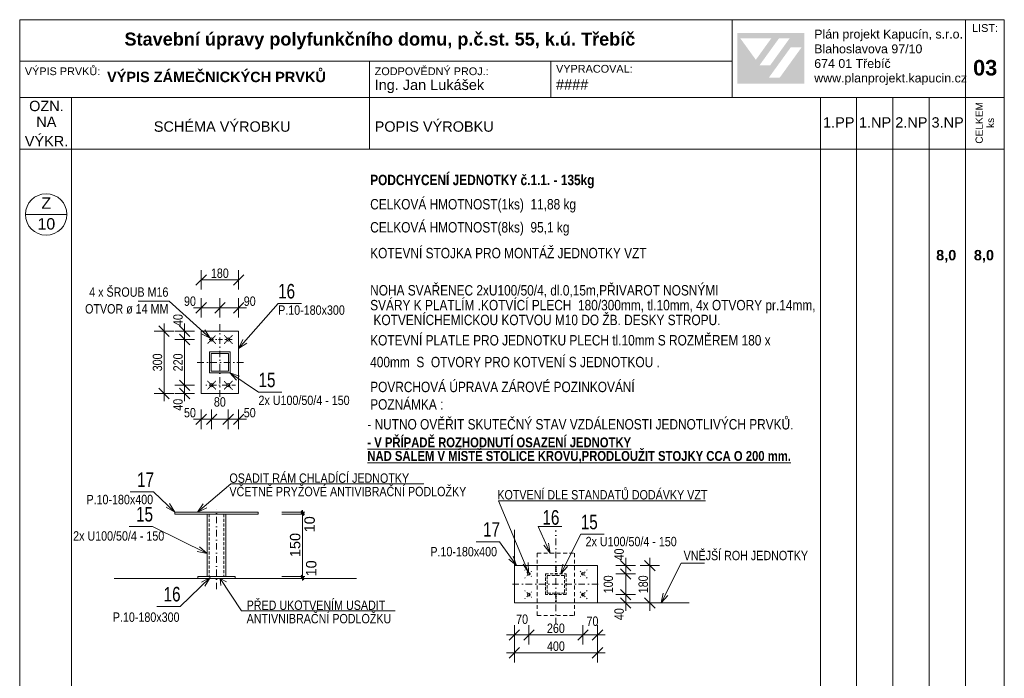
# Model space of a CAD drawing. Header units: millimetres. Extents: x 15381 to 191117, y -190522 to 367005.
# Tile 27 of 71: x 108973 to 127973, y -32286 to -19572. Entities that reach past the tile are written whole.
import ezdxf

# ---------------------------------------------------------------- set-up
doc = ezdxf.new("R2010")
doc.units = ezdxf.units.MM
doc.header["$MEASUREMENT"] = 0
for name, pattern in [('DOTDASH', [1, 0.3, -0.2, 0, -0.2, 0.3, 0]), ('tečkovaná 8', [37.5, 12.5, -25]), ('Tečkovaná S', [57.5, 15, -42.5]), ('Čerchovaná 2', [185, 75, -50, 10, -50]), ('Čerchovaná 3', [255, 125, -60, 10, -60]), ('čárkovaná 1', [90, 60, -30]), ('Čárkovaná S', [125, 75, -50])]:
    doc.linetypes.add(name, pattern=pattern)
doc.layers.add('Kóty - SP', color=7, linetype='Continuous')
doc.styles.add('GENEROVANÝ_STYL_1', font='txt')
doc.styles.add('GENEROVANÝ_STYL_2', font='txt')
doc.styles.add('GENEROVANÝ_STYL_5', font='txt')
doc.styles.add('GENEROVANÝ_STYL_6', font='txt')
doc.styles.add('GENEROVANÝ_STYL_7', font='txt')
doc.dimstyles.new('GENEROVANÝ_STYL__4', dxfattribs={"dimtxt": 200.520515, "dimasz": 47.5, "dimexe": 0.18, "dimexo": 401.041049, "dimgap": 0, "dimtad": 1, "dimdec": 0, "dimzin": 0, "dimdsep": 46, "dimtxsty": 'GENEROVANÝ_STYL_7', "dimblk": 'ARROWHEAD_6', "dimblk1": 'ARROWHEAD_6', "dimblk2": 'ARROWHEAD_6', "dimcen": 0.09, "dimclrd": 8, "dimclre": 8, "dimclrt": 8, "dimazin": 0, "dimtfac": 1, "dimtdec": 4, "dimtmove": 2, "dimatfit": 3, "dimfxl": 1, "dimtolj": 1, "dimtzin": 0, "dimarcsym": 0})
doc.dimstyles.new('GENEROVANÝ_STYL__5', dxfattribs={"dimtxt": 200.520515, "dimasz": 47.5, "dimexe": 0.18, "dimexo": 401.041049, "dimgap": 0, "dimtad": 1, "dimdec": 0, "dimzin": 0, "dimdsep": 46, "dimtxsty": 'GENEROVANÝ_STYL_7', "dimblk": 'ARROWHEAD_6', "dimblk1": 'ARROWHEAD_6', "dimblk2": 'ARROWHEAD_6', "dimcen": 0.09, "dimclrd": 8, "dimclre": 8, "dimclrt": 8, "dimazin": 0, "dimtfac": 1, "dimtdec": 4, "dimtmove": 0, "dimatfit": 3, "dimfxl": 1, "dimtolj": 1, "dimtzin": 0, "dimarcsym": 0})

# ---------------------------------------------------------------- blocks, each defined once
blk = doc.blocks.new('Čára_1_1', base_point=(112843, -30360))
at = {"color": 8, "linetype": 'Continuous', "lineweight": 20}
blk.add_line((112843, -30360), (113251, -30985), dxfattribs=at)
at = {"color": 8, "linetype": 'Continuous', "lineweight": 13}
for q in [(112962, -30421), (112851, -30493)]:
    blk.add_line((112843, -30360), q, dxfattribs=at)
blk = doc.blocks.new('Čára_2_1', base_point=(121735, -30066))
at = {"color": 8, "linetype": 'Continuous', "lineweight": 20}
blk.add_line((121735, -30066), (121353, -30832), dxfattribs=at)
at = {"color": 8, "linetype": 'Continuous', "lineweight": 13}
for q in [(121391, -30642), (121481, -30687)]:
    blk.add_line((121353, -30832), q, dxfattribs=at)
blk = doc.blocks.new('*D25')
at = {"layer": 'Kóty - SP', "color": 8, "linetype": 'Continuous', "lineweight": 13}
for p, q in [((114478, -30320), (114030, -30320)), ((114478, -30360), (114030, -30360)), ((114406, -30295), (114456, -30345)), ((114406, -30335), (114456, -30385)), ((114431, -30360), (114431, -30320)), ((114431, -30398), (114431, -30360))]:
    blk.add_line(p, q, dxfattribs=at)
blk = doc.blocks.new('ARROWHEAD_6')
at = {"color": 0, "linetype": 'Continuous', "lineweight": 0}
for p, q in [((0, 0), (-1, 0)), ((-0.5, -0.5), (0.5, 0.5))]:
    blk.add_line(p, q, dxfattribs=at)
blk = doc.blocks.new('*D26')
at = {"layer": 'Kóty - SP', "color": 8, "linetype": 'Continuous', "lineweight": 13}
for p, q in [((114478, -29117), (114030, -29117)), ((114456, -29142), (114406, -29092)), ((114431, -30320), (114431, -29117)), ((114478, -30320), (114030, -30320)), ((114406, -30295), (114456, -30345))]:
    blk.add_line(p, q, dxfattribs=at)
at = {"layer": 'Kóty - SP', "color": 8, "lineweight": 13, "char_height": 200.52, "attachment_point": 7, "rotation": 90, "style": 'GENEROVANÝ_STYL_7'}
for s, insert in [('\\A1;{\\pql;\\fArial|b0|i0|c0|p38;10}', (114670, -29469)), ('\\A1;{\\pql;\\fArial|b0|i0|c0|p38;150}', (114391, -29947)), ('\\A1;{\\pql;\\fArial|b0|i0|c0|p38;10}', (114701, -30320))]:
    blk.add_mtext(s, dxfattribs=dict(at, insert=insert))
blk = doc.blocks.new('*D27')
at = {"layer": 'Kóty - SP', "color": 8, "linetype": 'Continuous', "lineweight": 13}
for p, q in [((114406, -29052), (114456, -29102)), ((114431, -29077), (114431, -29040)), ((114478, -29077), (114030, -29077)), ((114478, -29117), (114030, -29117)), ((114456, -29142), (114406, -29092)), ((114431, -29117), (114431, -29077))]:
    blk.add_line(p, q, dxfattribs=at)

msp = doc.modelspace()

# ---------------------------------------------------------------- hatches: boundary and pattern name
at = {"linetype": 'Continuous', "lineweight": 13}
h = msp.add_hatch(color=1, dxfattribs=at)
h.paths.add_polyline_path([(122820.4, -20803.8), (124110.8, -20803.8), (124110.8, -19830.3), (122820.4, -19830.3)])
h.paths.add_polyline_path([(122879.7, -19933.3), (123474.8, -19934.4), (123177.5, -20345.5)], flags=0)
h.paths.add_polyline_path([(123250.2, -20450.3), (123624, -19932.8), (123829.6, -19932.8), (123455.7, -20451.3)], flags=0)
h.paths.add_polyline_path([(123636.5, -20694), (123426.9, -20694), (123849.4, -20108.5), (124059, -20108.5)], flags=0)

# ---------------------------------------------------------------- linework, layer by layer
at = {"color": 7, "linetype": 'Continuous', "lineweight": 20}
for p, q in [((127972.7, -19571.8), (108972.7, -19571.8)), ((108972.7, -19571.8), (108972.7, -47271.8)), ((122722.7, -21071.8), (122722.7, -19571.8)), ((127222.7, -19571.8), (127222.7, -21071.8)), ((127972.7, -47271.8), (127972.7, -19571.8)), ((122722.7, -20371.8), (108972.7, -20371.8)), ((115722.7, -20371.8), (115722.7, -21071.8)), ((119222.7, -20371.8), (119222.7, -21071.8)), ((127972.7, -21071.8), (108972.7, -21071.8)), ((109972.7, -21071.8), (109972.7, -22071.8)), ((115722.7, -21071.8), (115722.7, -22071.8)), ((124422.7, -21071.8), (124422.7, -22071.8)), ((125122.7, -21071.8), (125122.7, -22071.8)), ((125822.7, -21071.8), (125822.7, -22071.8)), ((126522.7, -21071.8), (126522.7, -22071.8)), ((127222.7, -21071.8), (127222.7, -22071.8)), ((125422.7, -22071.8), (108972.7, -22071.8)), ((109972.7, -22071.8), (109972.7, -27111.8)), ((124422.7, -22071.8), (124422.7, -47271.8)), ((125122.7, -22071.8), (125122.7, -47271.8)), ((127972.7, -22071.8), (125422.7, -22071.8)), ((125822.7, -22071.8), (125822.7, -47271.8)), ((126522.7, -22071.8), (126522.7, -47271.8)), ((127222.7, -22071.8), (127222.7, -27111.8)), ((109083.3, -23331.8), (109883.3, -23331.8)), ((109972.7, -27111.8), (109972.7, -32151.8)), ((127222.7, -27111.8), (127222.7, -32151.8)), ((113181.5, -30360.4), (112357.3, -30360.4)), ((109972.7, -32151.8), (109972.7, -37191.8)), ((127222.7, -32151.8), (127222.7, -37191.8))]:
    msp.add_line(p, q, dxfattribs=at)
at = {"color": 8, "linetype": 'Continuous', "lineweight": 20}
for p, q in [((112574.8, -24494.1), (112374.3, -24694.6)), ((112474.6, -24406.4), (112474.6, -24782.3)), ((113096.2, -24694.6), (113296.7, -24494.1)), ((113196.4, -24406.4), (113196.4, -24782.3)), ((113196.4, -24594.4), (112474.6, -24594.4)), ((112651, -25721.2), (111856.6, -25003.5)), ((112574.8, -25033.9), (112374.3, -25234.5)), ((112474.6, -25322.2), (112474.6, -24946.2)), ((112935.8, -25033.9), (112735.3, -25234.5)), ((112835.5, -25322.2), (112835.5, -24946.2)), ((113096.2, -25234.5), (113296.7, -25033.9)), ((113196.4, -25322.2), (113196.4, -24946.2)), ((113196.4, -25921.9), (113959.4, -25048.9)), ((113959.4, -25048.9), (114410.6, -25048.9)), ((112324.2, -25134.2), (112474.6, -25134.2)), ((112474.6, -25134.2), (112835.5, -25134.2)), ((112835.5, -25134.2), (113196.4, -25134.2)), ((113196.4, -25134.2), (113346.8, -25134.2)), ((111757.9, -25584.9), (111757.9, -25434.6)), ((112155, -25584.9), (112155, -25434.6)), ((111945.9, -25584.9), (111569.9, -25584.9)), ((111858.2, -25685.2), (111657.7, -25484.7)), ((111757.9, -26788), (111757.9, -25584.9)), ((112343, -25584.9), (111967, -25584.9)), ((112054.7, -25484.7), (112255.2, -25685.2)), ((112255.2, -25845.6), (112054.7, -25645.1)), ((112155, -25745.3), (112155, -25584.9)), ((112651, -25721.2), (112478.6, -25633)), ((112651, -25721.2), (112545.8, -25558.6)), ((112343, -25745.3), (111967, -25745.3)), ((112155, -26627.6), (112155, -25745.3)), ((113196.4, -25921.9), (113281.8, -25748)), ((113196.4, -25921.9), (113357.3, -25814)), ((113581.3, -26760.6), (113029.2, -26387)), ((113029.2, -26387), (113212.2, -26450.3)), ((113029.2, -26387), (113156, -26533.4)), ((112054.7, -26527.3), (112255.2, -26727.9)), ((111945.9, -26788), (111569.9, -26788)), ((111657.7, -26687.8), (111858.2, -26888.3)), ((111757.9, -26938.4), (111757.9, -26788)), ((112343, -26627.6), (111967, -26627.6)), ((112343, -26788), (111967, -26788)), ((112054.7, -26687.8), (112255.2, -26888.3)), ((112155, -26788), (112155, -26627.6)), ((112155, -26938.4), (112155, -26788)), ((113581.3, -26760.6), (114032.5, -26760.6)), ((112474.6, -27098.4), (112474.6, -27474.3)), ((112675.1, -27098.4), (112675.1, -27474.3)), ((112995.9, -27098.4), (112995.9, -27474.3)), ((113196.4, -27098.4), (113196.4, -27474.3)), ((112474.6, -27286.3), (112324.2, -27286.3)), ((112574.8, -27186.1), (112374.3, -27386.6)), ((112675.1, -27286.3), (112474.6, -27286.3)), ((112574.8, -27386.6), (112775.4, -27186.1)), ((112995.9, -27286.3), (112675.1, -27286.3)), ((112895.7, -27386.6), (113096.2, -27186.1)), ((113196.4, -27286.3), (112995.9, -27286.3)), ((113096.2, -27386.6), (113296.7, -27186.1)), ((113346.8, -27286.3), (113196.4, -27286.3)), ((111556.3, -28687.7), (111105.1, -28687.7)), ((111967.3, -29077.1), (111556.3, -28687.7)), ((113046.1, -28531.2), (112406.4, -29077.1)), ((116769, -28531.2), (113046.1, -28531.2)), ((118790.5, -30245.6), (118212.2, -28858.1)), ((111967.3, -29077.1), (111797, -28984.8)), ((111967.3, -29077.1), (111866, -28912.1)), ((112406.4, -29077.1), (112516.1, -28917.5)), ((112406.4, -29077.1), (112581.2, -28993.8)), ((111537.6, -29354.1), (111086.4, -29354.1)), ((111537.6, -29354.1), (112588.9, -29879.3)), ((118980, -29357), (119431.3, -29357)), ((118980, -29357), (119207.5, -29869.1)), ((119800.2, -29504.3), (119418.1, -30270.1)), ((119800.2, -29504.3), (120251.5, -29504.3)), ((112588.9, -29879.3), (112443.9, -29750.8)), ((118232.9, -29648.1), (117781.7, -29648.1)), ((118560.2, -30109.7), (118232.9, -29648.1)), ((119207.5, -29869.1), (119085.8, -29718.5)), ((119207.5, -29869.1), (119177.4, -29677.8)), ((112588.9, -29879.3), (112399.1, -29840.5)), ((118560.2, -30109.7), (118411.1, -29986.1)), ((118560.2, -30109.7), (118492.9, -29928.1)), ((120566.7, -30009.4), (120767.2, -30210)), ((120666.9, -30109.7), (120666.9, -29959.3)), ((121232.6, -30210), (121032, -30009.4)), ((121132.3, -30109.7), (121132.3, -29959.3)), ((118790.5, -30245.6), (118688.9, -30080.7)), ((118790.5, -30245.6), (118784.9, -30052)), ((119418.1, -30270.1), (119456.8, -30080.3)), ((119418.1, -30270.1), (119546.5, -30125.1)), ((120854.9, -30109.7), (120479, -30109.7)), ((120767.2, -30370.4), (120566.7, -30169.8)), ((120666.9, -30270.1), (120666.9, -30109.7)), ((121320.3, -30109.7), (120944.3, -30109.7)), ((121132.3, -30831.5), (121132.3, -30109.7)), ((121734.9, -30065.7), (122186.1, -30065.7)), ((115474.4, -30360.4), (110798, -30360.4)), ((112647.9, -30338.8), (112069.4, -30896.6)), ((112647.9, -30338.8), (112478.5, -30432.6)), ((112647.9, -30338.8), (112548.1, -30504.7)), ((120854.9, -30270.1), (120479, -30270.1)), ((120666.9, -30671.1), (120666.9, -30270.1)), ((120566.7, -30570.9), (120767.2, -30771.4)), ((120854.9, -30671.1), (120479, -30671.1)), ((120566.7, -30731.3), (120767.2, -30931.8)), ((120666.9, -30831.5), (120666.9, -30671.1)), ((121032, -30731.3), (121232.6, -30931.8)), ((112069.4, -30896.6), (111618.2, -30896.6)), ((120854.9, -30831.5), (120479, -30831.5)), ((120666.9, -30981.9), (120666.9, -30831.5)), ((121320.3, -30831.5), (120944.3, -30831.5)), ((121132.3, -30981.9), (121132.3, -30831.5)), ((113250.5, -30984.6), (116217.6, -30984.6)), ((118618.8, -31346.9), (118418.3, -31547.4)), ((118518.6, -31635.2), (118518.6, -31259.2)), ((118899.5, -31346.9), (118699, -31547.4)), ((118799.3, -31635.2), (118799.3, -31259.2)), ((119942.2, -31346.9), (119741.7, -31547.4)), ((119841.9, -31635.2), (119841.9, -31259.2)), ((120022.4, -31547.4), (120222.9, -31346.9)), ((120122.7, -31635.2), (120122.7, -31259.2)), ((118368.2, -31447.2), (118518.6, -31447.2)), ((118518.6, -31447.2), (118799.3, -31447.2)), ((118799.3, -31447.2), (119841.9, -31447.2)), ((119841.9, -31447.2), (120122.7, -31447.2)), ((120122.7, -31447.2), (120273.1, -31447.2)), ((118618.8, -31693.5), (118418.3, -31894)), ((118518.6, -31981.7), (118518.6, -31605.8)), ((120022.4, -31894), (120222.9, -31693.5)), ((120122.7, -31981.7), (120122.7, -31605.8)), ((118368.2, -31793.8), (118518.6, -31793.8)), ((118518.6, -31793.8), (120122.7, -31793.8)), ((120122.7, -31793.8), (120273.1, -31793.8))]:
    msp.add_line(p, q, dxfattribs=at)
at = {"color": 7, "linetype": 'Continuous', "lineweight": 13}
for p, q in [((111856.6, -25003.5), (111256.2, -25003.5)), ((112635, -26387), (112635, -25986)), ((112635, -25986), (113036, -25986)), ((112667.1, -26354.9), (112667.1, -26018)), ((112667.1, -26018), (113003.9, -26018)), ((113003.9, -26018), (113003.9, -26354.9)), ((113036, -25986), (113036, -26387)), ((112667.1, -26186.5), (112635, -26186.5)), ((113003.9, -26186.5), (113036, -26186.5)), ((113036, -26387), (112635, -26387)), ((113003.9, -26354.9), (112667.1, -26354.9)), ((122205.7, -28858.1), (118212.2, -28858.1)), ((111967.3, -29077.1), (113571.4, -29077.1)), ((111967.3, -29117.2), (111967.3, -29077.1)), ((111967.3, -29117.2), (113571.4, -29117.2)), ((112588.9, -29117.2), (112588.9, -30320.3)), ((112949.9, -29117.2), (112949.9, -30320.3)), ((113571.4, -29117.2), (113571.4, -29077.1)), ((118518.6, -30109.7), (120122.7, -30109.7)), ((118518.6, -30831.5), (118518.6, -30109.7)), ((120122.7, -30831.5), (120122.7, -30109.7)), ((112408.7, -30320.3), (112407.5, -30360.4)), ((112407.5, -30360.4), (113128.9, -30360.4)), ((112408.7, -30320.3), (113130.1, -30320.3)), ((113130.1, -30320.3), (113128.9, -30360.4)), ((118518.6, -30831.5), (120122.7, -30831.5))]:
    msp.add_line(p, q, dxfattribs=at)
at = {"color": 8, "linetype": 'Čerchovaná 3', "lineweight": 20}
for p, q in [((112835.5, -25451.4), (112835.5, -26874.2)), ((113289.9, -26186.5), (112381.1, -26186.5)), ((112769.4, -30565.9), (112769.4, -29035.2)), ((119320.6, -31243.8), (119320.6, -29427.7)), ((120135.9, -30470.6), (118432.4, -30470.6))]:
    msp.add_line(p, q, dxfattribs=at)
at = {"color": 154, "linetype": 'Continuous', "lineweight": 13}
for p, q in [((112474.6, -25584.9), (113196.4, -25584.9)), ((112474.6, -26788), (112474.6, -25584.9)), ((113196.4, -26788), (113196.4, -25584.9)), ((112474.6, -26788), (113196.4, -26788))]:
    msp.add_line(p, q, dxfattribs=at)
at = {"color": 154, "linetype": 'DOTDASH', "lineweight": 13}
for p, q in [((112595, -25825.6), (112755.4, -25665.1)), ((112755.4, -25825.6), (112595, -25665.1)), ((112915.8, -25825.5), (113076.2, -25665.1)), ((113076.2, -25825.5), (112915.8, -25665.1)), ((112595, -26707.8), (112755.4, -26547.4)), ((112755.4, -26707.8), (112595, -26547.4)), ((112915.8, -26707.8), (113076.2, -26547.4)), ((113076.2, -26707.8), (112915.8, -26547.4))]:
    msp.add_line(p, q, dxfattribs=at)
at = {"color": 8, "linetype": 'Čerchovaná 2', "lineweight": 20}
for p, q in [((113070.9, -25745.3), (112601.7, -25745.3)), ((113139.5, -26627.6), (112565.1, -26627.6))]:
    msp.add_line(p, q, dxfattribs=at)
at = {"color": 7, "linetype": 'čárkovaná 1', "lineweight": 13}
for p, q in [((112629, -29117.2), (112629, -30320.3)), ((112909.7, -29117.2), (112909.8, -30320.3)), ((119120.1, -30270.1), (119521.1, -30270.1)), ((119120.1, -30671.1), (119120.1, -30270.1)), ((119152.2, -30639.1), (119152.2, -30302.2)), ((119152.2, -30302.2), (119489, -30302.2)), ((119489, -30302.2), (119489, -30639.1)), ((119521.1, -30270.1), (119521.1, -30671.1)), ((119521.1, -30671.1), (119120.1, -30671.1)), ((119489, -30639.1), (119152.2, -30639.1))]:
    msp.add_line(p, q, dxfattribs=at)
at = {"color": 5, "linetype": 'Continuous', "lineweight": 18}
for q in [(118518.6, -29417.7), (121891.7, -30831.5)]:
    msp.add_line((118518.6, -30831.5), q, dxfattribs=at)
at = {"color": 154, "linetype": 'Čárkovaná S', "lineweight": 13}
for p, q in [((118959.7, -29869.1), (119681.5, -29869.1)), ((118959.7, -31072.2), (118959.7, -29869.1)), ((119681.5, -31072.2), (119681.5, -29869.1)), ((118959.7, -31072.2), (119681.5, -31072.2))]:
    msp.add_line(p, q, dxfattribs=at)
at = {"color": 154, "linetype": 'Tečkovaná S', "lineweight": 13}
for p, q in [((118719.1, -30190), (118879.5, -30350.4)), ((118719.1, -30350.4), (118879.5, -30190)), ((119922.1, -30190), (119761.7, -30350.4)), ((119922.1, -30350.4), (119761.7, -30190)), ((118719.1, -30591), (118879.5, -30751.4)), ((118719.1, -30751.4), (118879.5, -30591)), ((119922.1, -30591), (119761.7, -30751.4)), ((119922.1, -30751.4), (119761.7, -30591))]:
    msp.add_line(p, q, dxfattribs=at)
at = {"color": 7, "linetype": 'tečkovaná 8', "lineweight": 13}
for p, q in [((119310, -30109.7), (119330.1, -30109.7)), ((119310, -30270.1), (119310, -30109.7)), ((119330.1, -30270.1), (119330.1, -30109.7)), ((119310, -30671.1), (119310, -30831.5)), ((119330.1, -30671.1), (119330.1, -30831.5))]:
    msp.add_line(p, q, dxfattribs=at)
at = {"color": 30, "linetype": 'Tečkovaná S', "lineweight": 20, "true_color": 0xff6600}
for p, q in [((119320.6, -30302.2), (119320.6, -30270.1)), ((119320.6, -30639.1), (119320.6, -30671.1))]:
    msp.add_line(p, q, dxfattribs=at)
at = {"color": 7, "linetype": 'Continuous', "lineweight": 20}
msp.add_circle((109483.3, -23331.8), 400, dxfattribs=at)
at = {"color": 7, "linetype": 'Continuous', "lineweight": 13}
for centre, radius in [((112675.1, -25745.3), 34.1), ((112995.9, -25745.3), 34.1), ((112675.1, -26627.6), 34.1), ((112995.9, -26627.6), 34.1), ((118799.3, -30270.1), 26.1), ((119841.9, -30270.1), 26.1), ((118799.3, -30671.1), 26.1), ((119841.9, -30671.1), 26.1)]:
    msp.add_circle(centre, radius, dxfattribs=at)

# ---------------------------------------------------------------- block references
at = {"color": 8, "linetype": 'Continuous', "lineweight": 20}
for name, p in [('Čára_2_1', (121734.9, -30065.7)), ('Čára_1_1', (112843.5, -30360.4))]:
    msp.add_blockref(name, p, dxfattribs=at)

# ---------------------------------------------------------------- texts
at = {"color": 7, "linetype": 'Continuous', "lineweight": 20, "attachment_point": 7}
for s, insert, char_height, style in [('\\A1;{\\pql;\\fArial|b0|i0|c238|p38;LIST:}', (127350.9, -19809.9), 150, 'GENEROVANÝ_STYL_1'), ('\\A1;{\\pql;\\fArial|b1|i0|c238|p38;Stavební úpravy polyfunkčního domu, p.č.st. 55, k.ú. Třebíč}', (110995.2, -20146.2), 250, 'GENEROVANÝ_STYL_2'), ('\\A1;{\\pql;\\fArial|b0|i0|c238|p38;Plán projekt Kapucín, s.r.o.}', (124304.9, -19986.8), 171.134, 'GENEROVANÝ_STYL_1'), ('\\A1;{\\pql;\\fArial|b0|i0|c238|p38;Blahoslavova 97/10}', (124304.9, -20222.9), 171.134, 'GENEROVANÝ_STYL_1'), ('\\A1;{\\pql;\\fArial|b0|i0|c238|p38;674 01 Třebíč}', (124304.9, -20505.5), 171.134, 'GENEROVANÝ_STYL_1'), ('\\A1;{\\pql;\\fArial|b0|i0|c238|p38;VÝPIS PRVKŮ:}', (109071.8, -20644.5), 150, 'GENEROVANÝ_STYL_1'), ('\\A1;{\\pql;\\fArial|b1|i0|c238|p38;VÝPIS ZÁMEČNICKÝCH PRVKŮ}', (110658.6, -20780.7), 200, 'GENEROVANÝ_STYL_2'), ('\\A1;{\\pql;\\fArial|b0|i0|c238|p38;ZODPOVĚDNÝ PROJ.:}', (115822.7, -20644.5), 150, 'GENEROVANÝ_STYL_1'), ('\\A1;{\\pql;\\fArial|b0|i0|c238|p38;VYPRACOVAL:}', (119322.7, -20597.2), 150, 'GENEROVANÝ_STYL_1'), ('\\A1;{\\pql;\\fArial|b1|i0|c238|p38;0\\fArial|b1|i0|c238|p38;3}', (127370.1, -20653.9), 300, 'GENEROVANÝ_STYL_2'), ('\\A1;{\\pql;\\fArial|b0|i0|c238|p38;www.planprojekt.kapucin.cz}', (124304.9, -20834.4), 171, 'GENEROVANÝ_STYL_1'), ('\\A1;{\\pql;\\fArial|b0|i0|c238|p38;Ing. Jan Lukášek}', (115822.7, -20990), 200, 'GENEROVANÝ_STYL_1'), ('\\A1;{\\pql;\\fArial|b0|i0|c238|p38;####}', (119322.7, -20923.5), 200, 'GENEROVANÝ_STYL_1'), ('\\A1;{\\pql;\\fArial|b0|i0|c238|p38;OZN.}', (109155, -21340.5), 200, 'GENEROVANÝ_STYL_1'), ('\\A1;{\\pql;\\fArial|b0|i0|c238|p38;NA}', (109293.1, -21642.9), 200, 'GENEROVANÝ_STYL_1'), ('\\A1;{\\pql;\\fArial|b0|i0|c238|p38;1.PP}', (124475.6, -21654.7), 200, 'GENEROVANÝ_STYL_1'), ('\\A1;{\\pql;\\fArial|b0|i0|c238|p38;1.NP}', (125168.3, -21654.7), 200, 'GENEROVANÝ_STYL_1'), ('\\A1;{\\pql;\\fArial|b0|i0|c238|p38;2.NP}', (125868.3, -21654.7), 200, 'GENEROVANÝ_STYL_1'), ('\\A1;{\\pql;\\fArial|b0|i0|c238|p38;3\\fArial|b0|i0|c238|p38;.NP}', (126568.3, -21658.1), 200, 'GENEROVANÝ_STYL_1'), ('\\A1;{\\pql;\\fArial|b0|i0|c238|p38;SCHÉMA VÝROBKU}', (111560.4, -21737.8), 200, 'GENEROVANÝ_STYL_1'), ('\\A1;{\\pql;\\fArial|b0|i0|c238|p38;POPIS VÝROBKU}', (115822.7, -21737.8), 200, 'GENEROVANÝ_STYL_1'), ('\\A1;{\\pql;\\fArial|b0|i0|c238|p38;VÝKR.}', (109071.8, -22017.3), 200, 'GENEROVANÝ_STYL_1'), ('\\A1;{\\pql;\\fArial Narrow|b1|i0|c238|p34;PODCHYCENÍ JEDNOTKY \\fArial Narrow|b1|i0|c238|p34;č.1.1.\\fArial Narrow|b1|i0|c238|p34; - \\fArial Narrow|b1|i0|c238|p34;135\\fArial Narrow|b1|i0|c238|p34;kg}', (115736.3, -22827.5), 200, 'GENEROVANÝ_STYL_6'), ('\\A1;{\\pql;\\fArial|b0|i0|c238|p38;Z}', (109390.7, -23223), 220, 'GENEROVANÝ_STYL_1'), ('\\A1;{\\pql;\\fArial Narrow|b0|i0|c238|p34;CELKOVÁ HMOTNOST(1ks)  1\\fArial Narrow|b0|i0|c238|p34;1,88\\fArial Narrow|b0|i0|c238|p34; kg}', (115736.3, -23294.5), 200, 'GENEROVANÝ_STYL_5'), ('\\A1;{\\pql;\\fArial|b0|i0|c238|p38;10}', (109316.3, -23626.5), 220, 'GENEROVANÝ_STYL_1'), ('\\A1;{\\pql;\\fArial Narrow|b0|i0|c238|p34;CELKOVÁ HMOTNOST(8ks)  95,1 kg}', (115736.3, -23739.9), 200, 'GENEROVANÝ_STYL_5'), ('\\A1;{\\pql;\\fArial Narrow|b0|i0|c238|p34;KOTEVNÍ STOJKA PRO MONTÁŽ JEDNOTKY \\fArial Narrow|b0|i0|c238|p34;VZT}', (115736.3, -24180.2), 200, 'GENEROVANÝ_STYL_5'), ('\\A1;{\\pql;\\fArial|b1|i0|c238|p38;8\\fArial|b1|i0|c238|p38;,0}', (126657.3, -24262.2), 200, 'GENEROVANÝ_STYL_2'), ('\\A1;{\\pql;\\fArial|b1|i0|c238|p38;8\\fArial|b1|i0|c238|p38;,0}', (127385.2, -24262.2), 200, 'GENEROVANÝ_STYL_2'), ('\\A1;{\\pql;\\fArial Narrow|b0|i0|c238|p34;KOTEVNÍ PLATLE PRO JEDNOTKU PLECH tl.10mm S ROZMĚREM 180 x}', (115736.3, -25862.9), 200, 'GENEROVANÝ_STYL_5'), ('\\A1;{\\pql;\\fArial Narrow|b0|i0|c238|p34;400mm  S  OTVORY PRO KOTVENÍ \\fArial Narrow|b0|i0|c238|p34;S\\fArial Narrow|b0|i0|c238|p34; JEDNOTK\\fArial Narrow|b0|i0|c238|p34;OU \\fArial Narrow|b0|i0|c238|p34;.}', (115736.3, -26283.6), 200, 'GENEROVANÝ_STYL_5'), ('\\A1;{\\pql;\\fArial Narrow|b0|i0|c238|p34;POVRCHOVÁ ÚPRAVA ZÁROVÉ POZINKOVÁNÍ}', (115736.3, -26763.8), 200, 'GENEROVANÝ_STYL_5'), ('\\A1;{\\pql;\\fArial Narrow|b0|i0|c238|p34;POZNÁMKA :}', (115736.3, -27101.3), 200, 'GENEROVANÝ_STYL_5'), ('\\A1;{\\pql;\\fArial Narrow|b0|i0|c238|p34;- NUTNO OVĚŘIT SKUTEČNÝ STAV VZDÁLENOSTI JEDNOTLIVÝCH PRVKŮ.}', (115681.2, -27484.6), 200, 'GENEROVANÝ_STYL_5')]:
    msp.add_mtext(s, dxfattribs=dict(at, insert=insert, char_height=char_height, style=style))
at = {"color": 7, "linetype": 'Continuous', "lineweight": 20, "insert": (127777.2, -21966.1), "char_height": 140, "attachment_point": 7, "rotation": 90, "line_spacing_factor": 0.93321, "style": 'GENEROVANÝ_STYL_1'}
msp.add_mtext('\\A1;{\\pql;\\fArial|b0|i0|c238|p38;CELKEM\\P\\pqc;\\fArial|b0|i0|c238|p38;ks}', dxfattribs=at)
at = {"color": 8, "linetype": 'Continuous', "lineweight": 20, "char_height": 180.462, "attachment_point": 7, "style": 'GENEROVANÝ_STYL_5'}
for s, insert, rotation in [('\\A1;{\\pql;\\fArial Narrow|b0|i0|c238|p34;180}', (112662.3, -24559), 359.99975), ('\\A1;{\\pql;\\fArial Narrow|b0|i0|c238|p34;40}', (112119.6, -25484.7), 90), ('\\A1;{\\pql;\\fArial Narrow|b0|i0|c238|p34;300}', (111722.7, -26359.7), 90), ('\\A1;{\\pql;\\fArial Narrow|b0|i0|c238|p34;220}', (112119.6, -26359.7), 90), ('\\A1;{\\pql;\\fArial Narrow|b0|i0|c238|p34;40}', (112119.6, -27119.3), 90), ('\\A1;{\\pql;\\fArial Narrow|b0|i0|c238|p34;40}', (120631.5, -30009.4), 90), ('\\A1;{\\pql;\\fArial Narrow|b0|i0|c238|p34;100}', (120424, -30643.9), 90), ('\\A1;{\\pql;\\fArial Narrow|b0|i0|c238|p34;180}', (121096.9, -30643.9), 90), ('\\A1;{\\pql;\\fArial Narrow|b0|i0|c238|p34;40}', (120631.5, -31162.8), 90)]:
    msp.add_mtext(s, dxfattribs=dict(at, insert=insert, rotation=rotation))
at = {"color": 8, "linetype": 'Continuous', "lineweight": 20, "attachment_point": 7}
for s, insert, char_height, style in [('\\A1;{\\W0.750000x;\\pql;\\fArial|b0|i0|c238|p38;16}', (113959.4, -24957.8), 280.719, 'GENEROVANÝ_STYL_1'), ('\\A1;{\\pql;\\fArial Narrow|b0|i0|c238|p34;4 x ŠROUB M16}', (110314.3, -24922.5), 180.462, 'GENEROVANÝ_STYL_5'), ('\\A1;{\\pql;\\fArial Narrow|b0|i0|c238|p34;OTVOR ø 1\\fArial Narrow|b0|i0|c238|p34;4\\fArial Narrow|b0|i0|c238|p34; MM}', (110234.5, -25248.7), 180.4624, 'GENEROVANÝ_STYL_5'), ('\\A1;{\\pql;\\fArial Narrow|b0|i0|c238|p34;90}', (112143.3, -25098.8), 180.462, 'GENEROVANÝ_STYL_5'), ('\\A1;{\\pql;\\fArial Narrow|b0|i0|c238|p34;90}', (113296.7, -25098.8), 180.462, 'GENEROVANÝ_STYL_5'), ('\\A1;{\\pql;\\fArial Narrow|b0|i0|c238|p34;P.10-180x300}', (113959.4, -25270.5), 180.462, 'GENEROVANÝ_STYL_5'), ('\\A1;{\\W0.750000x;\\pql;\\fArial|b0|i0|c238|p38;15}', (113581.3, -26669.5), 280.719, 'GENEROVANÝ_STYL_1'), ('\\A1;{\\pql;\\fArial Narrow|b0|i0|c238|p34;80}', (112720, -27043.4), 180.462, 'GENEROVANÝ_STYL_5'), ('\\A1;{\\pql;\\fArial Narrow|b0|i0|c238|p34;2x U100\\fArial Narrow|b0|i0|c238|p34;/50/4\\fArial Narrow|b0|i0|c238|p34; - 150}', (113580.8, -27012.4), 180.4624, 'GENEROVANÝ_STYL_5'), ('\\A1;{\\pql;\\fArial Narrow|b0|i0|c238|p34;50}', (112143.3, -27250.9), 180.462, 'GENEROVANÝ_STYL_5'), ('\\A1;{\\pql;\\fArial Narrow|b0|i0|c238|p34;50}', (113296.7, -27250.9), 180.462, 'GENEROVANÝ_STYL_5'), ('\\A1;{\\W0.750000x;\\pql;\\fArial|b0|i0|c238|p38;17}', (111236.8, -28592.1), 280.719, 'GENEROVANÝ_STYL_1'), ('\\A1;{\\pql;\\fArial Narrow|b0|i0|c238|p34;KOTVENÍ DLE STANDATŮ DODÁVKY VZT}', (118189.7, -28835.5), 180.462, 'GENEROVANÝ_STYL_5'), ('\\A1;{\\pql;\\fArial Narrow|b0|i0|c238|p34;P.10-180x400}', (110260.4, -28927.3), 180.462, 'GENEROVANÝ_STYL_5'), ('\\A1;{\\W0.750000x;\\pql;\\fArial|b0|i0|c238|p38;15}', (111218, -29263), 280.719, 'GENEROVANÝ_STYL_1'), ('\\A1;{\\W0.750000x;\\pql;\\fArial|b0|i0|c238|p38;16}', (119059.9, -29324.6), 280.719, 'GENEROVANÝ_STYL_1'), ('\\A1;{\\W0.750000x;\\pql;\\fArial|b0|i0|c238|p38;15}', (119800.2, -29413.2), 280.719, 'GENEROVANÝ_STYL_1'), ('\\A1;{\\pql;\\fArial Narrow|b0|i0|c238|p34;2x U100\\fArial Narrow|b0|i0|c238|p34;/50/4\\fArial Narrow|b0|i0|c238|p34; - 150}', (110004.1, -29630.5), 180.4624, 'GENEROVANÝ_STYL_5'), ('\\A1;{\\W0.750000x;\\pql;\\fArial|b0|i0|c238|p38;17}', (117913.4, -29552.4), 280.719, 'GENEROVANÝ_STYL_1'), ('\\A1;{\\pql;\\fArial Narrow|b0|i0|c238|p34;2x U100\\fArial Narrow|b0|i0|c238|p34;/50/4\\fArial Narrow|b0|i0|c238|p34; - 150}', (119893, -29738.3), 180.4624, 'GENEROVANÝ_STYL_5'), ('\\A1;{\\pql;\\fArial Narrow|b0|i0|c238|p34;P.10-180x400}', (116896.8, -29933.2), 180.462, 'GENEROVANÝ_STYL_5'), ('\\A1;{\\pql;\\fArial Narrow|b0|i0|c238|p34;VNĚJŠÍ ROH JEDNOTKY}', (121784.8, -30008), 180.462, 'GENEROVANÝ_STYL_5'), ('\\A1;{\\W0.750000x;\\pql;\\fArial|b0|i0|c238|p38;16}', (111749.9, -30805.5), 280.719, 'GENEROVANÝ_STYL_1'), ('\\A1;{\\pql;\\fArial Narrow|b0|i0|c238|p34;P.10-180x300}', (110769.9, -31197.8), 180.462, 'GENEROVANÝ_STYL_5'), ('\\A1;{\\pql;\\fArial Narrow|b0|i0|c238|p34;70}', (118552.2, -31237.3), 180.462, 'GENEROVANÝ_STYL_5'), ('\\A1;{\\pql;\\fArial Narrow|b0|i0|c238|p34;70}', (119910.8, -31276.1), 180.462, 'GENEROVANÝ_STYL_5'), ('\\A1;{\\pql;\\fArial Narrow|b0|i0|c238|p34;260}', (119147.4, -31411.8), 180.462, 'GENEROVANÝ_STYL_5'), ('\\A1;{\\pql;\\fArial Narrow|b0|i0|c238|p34;400}', (119147.4, -31758.4), 180.462, 'GENEROVANÝ_STYL_5')]:
    msp.add_mtext(s, dxfattribs=dict(at, insert=insert, char_height=char_height, style=style))
at = {"color": 7, "linetype": 'Continuous', "lineweight": 20, "attachment_point": 7}
for s, insert, char_height, line_spacing_factor, style in [('\\A1;{\\pql;\\fArial Narrow|b0|i0|c238|p34;NOHA SVAŘENEC 2xU100/50/4, dl.0,15m,PŘIVAROT NOSNÝMI \\P\\pql;\\fArial Narrow|b0|i0|c238|p34;SVÁRY K PLATLÍM .\\fArial Narrow|b0|i0|c238|p34;KOTVÍCÍ PLECH  180/300mm, tl.10mm, 4x OTVORY pr.14mm,\\P\\pql;\\fArial Narrow|b0|i0|c238|p34; KOTVENÍCHEMICKOU KOTVOU M10 DO ŽB. DESKY STROPU.}', (115736.3, -25470.9), 200, 0.85834, 'GENEROVANÝ_STYL_5'), ('\\A1;{\\pql;\\fArial Narrow|b1|i0|c238|p34;\\L\\L- V PŘÍPADĚ ROZHODNUTÍ OSAZENÍ JEDNOTKY \\P\\pql;\\fArial Narrow|b1|i0|c238|p34;NAD SÁLEM V MÍSTĚ STOLICE KROVU,PRODLOUŽIT STOJKY CCA O 200 mm.}', (115681.2, -28130.7), 190, 0.825402, 'GENEROVANÝ_STYL_6')]:
    msp.add_mtext(s, dxfattribs=dict(at, insert=insert, char_height=char_height, line_spacing_factor=line_spacing_factor, style=style))
at = {"color": 8, "linetype": 'Continuous', "lineweight": 20, "char_height": 180.462, "attachment_point": 7, "line_spacing_factor": 0.861182, "style": 'GENEROVANÝ_STYL_5'}
for s, insert in [('\\A1;{\\pql;\\fArial Narrow|b0|i0|c238|p34;OSADIT RÁM CHLADÍCÍ JEDNOTKY\\P\\pql;\\fArial Narrow|b0|i0|c238|p34;VČETNĚ PRYŽOVÉ ANTIVIBRAČNÍ PODLOŽKY}', (113020, -28773.1)), ('\\A1;{\\pql;\\fArial Narrow|b0|i0|c238|p34;PŘED UKOTVENÍM USADIT\\P\\pql;\\fArial Narrow|b0|i0|c238|p34;ANTIVNIBRAČNÍ PODLOŽKU}', (113351.9, -31226.5))]:
    msp.add_mtext(s, dxfattribs=dict(at, insert=insert))

# ---------------------------------------------------------------- dimensions: what is measured, and where the dimension line sits
at = {"layer": 'Kóty - SP', "color": 8, "linetype": 'Continuous', "lineweight": 13}
for base, p1, p2, text, dimstyle, picture, middle in [((114431.1, -29077.1), (113571.4, -29117.2), (113571.4, -29077.1), '10', 'GENEROVANÝ_STYL__4', '*D27', (114570, -29316)), ((114431.1, -29117.2), (113101.1, -30320.3), (113571.4, -29117.2), '150', 'GENEROVANÝ_STYL__5', '*D26', (114290.7, -29717.7)), ((114431.1, -30320.3), (113128.9, -30360.4), (113101.1, -30320.3), '10', 'GENEROVANÝ_STYL__4', '*D25', (114600.4, -30166.9))]:
    dim = msp.add_linear_dim(base=base, p1=p1, p2=p2, angle=90, text=text, dimstyle=dimstyle, dxfattribs=at)
    dim.commit()
    dim.dimension.update_dxf_attribs({"geometry": picture, "text_midpoint": middle, "dimtype": 160, "text_rotation": 90})

doc.saveas('drawing.dxf')
